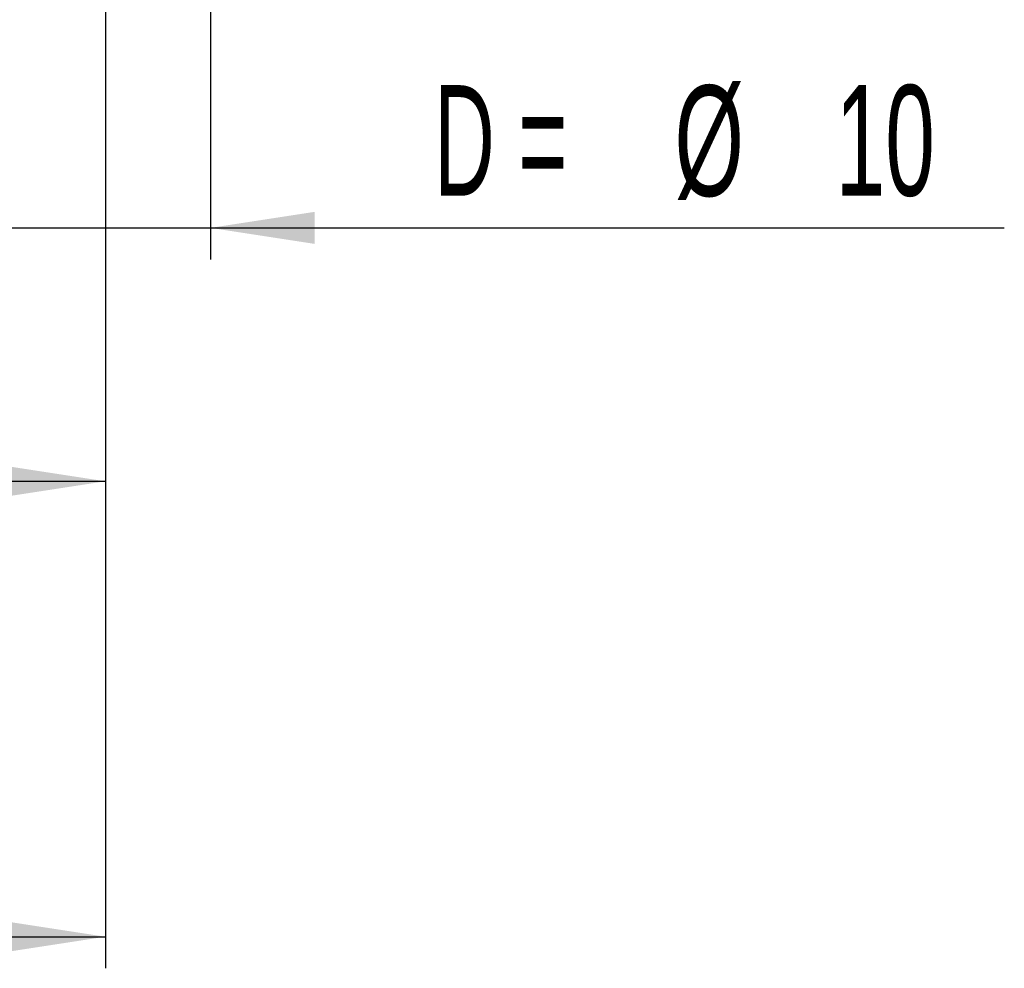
# Paper-space layout 'Blatt3' of a CAD drawing. Header units: millimetres. Extents: x 5 to 418, y 2 to 292.
# Tile 4 of 39: x 226 to 257, y 70 to 100. Entities that reach past the tile are written whole.
import ezdxf

# ---------------------------------------------------------------- set-up
doc = ezdxf.new("R2010")
doc.units = ezdxf.units.MM
doc.layers.add('SLD-0', color=7, linetype='Continuous')
doc.styles.add('SLDTEXTSTYLE1', font='TXT', dxfattribs={"width": 0.605})
doc.styles.add('SLDTEXTSTYLE3', font='TXT', dxfattribs={"width": 0.57})
doc.dimstyles.new('SLDDIMSTYLE2', dxfattribs={"dimtxt": 3.5, "dimasz": 3.302, "dimexe": 0, "dimexo": 0.0625, "dimgap": 0.875, "dimtad": 1, "dimlfac": 1.5, "dimrnd": 1e-09, "dimzin": 12, "dimdsep": 46, "dimtxsty": 'SLDTEXTSTYLE1', "dimsah": 1, "dimcen": 0.09, "dimadec": 0, "dimazin": 3, "dimtfac": 1, "dimtmove": 0, "dimatfit": 0, "dimfxl": 1, "dimfrac": 2, "dimtolj": 1, "dimtzin": 12, "dimarcsym": 0})
doc.dimstyles.new('SLDDIMSTYLE5', dxfattribs={"dimtxt": 3.5, "dimasz": 3.302, "dimexe": 0, "dimexo": 0.0625, "dimgap": 0.875, "dimtad": 1, "dimlfac": 1.5, "dimrnd": 1e-09, "dimzin": 12, "dimdsep": 46, "dimtxsty": 'SLDTEXTSTYLE1', "dimsah": 1, "dimcen": 0.09, "dimadec": 0, "dimazin": 3, "dimtfac": 1, "dimtofl": 0, "dimtmove": 0, "dimatfit": 3, "dimfxl": 1, "dimfrac": 2, "dimtolj": 1, "dimtzin": 12, "dimarcsym": 0})

# ---------------------------------------------------------------- blocks, each defined once
blk = doc.blocks.new('_D_13')
at = {"layer": 'SLD-0', "color": 7}
for p, q in [((180.443, 118.669), (180.443, 84.469)), ((228.443, 113.335), (228.443, 84.469)), ((180.443, 85.469), (228.443, 85.469))]:
    blk.add_line(p, q, dxfattribs=at)
for centre, start, end in [((207.141, 88.154), 153.4349, 206.5651), ((201.745, 88.154), 333.4349, 26.5651)]:
    blk.add_arc(centre, 6.006, start, end, dxfattribs=at)
for points in [[(180.443, 85.469), (183.745, 84.961), (183.745, 85.977)], [(228.443, 85.469), (225.141, 85.977), (225.141, 84.961)]]:
    blk.add_solid(points, dxfattribs=at)
at = {"layer": 'SLD-0', "color": 7, "insert": (201.769, 89.98), "char_height": 3.5, "attachment_point": 1, "style": 'SLDTEXTSTYLE1'}
blk.add_mtext('72', dxfattribs=at)
blk = doc.blocks.new('_D_14')
at = {"layer": 'SLD-0', "color": 7}
for p, q in [((225.109, 118.669), (225.109, 92.496)), ((231.776, 118.669), (231.776, 92.496)), ((225.109, 93.496), (218.759, 93.496)), ((225.109, 93.496), (231.776, 93.496)), ((231.776, 93.496), (256.924, 93.496))]:
    blk.add_line(p, q, dxfattribs=at)
for points in [[(225.109, 93.496), (221.807, 94.004), (221.807, 92.988)], [(231.776, 93.496), (235.078, 92.988), (235.078, 94.004)]]:
    blk.add_solid(points, dxfattribs=at)
at = {"layer": 'SLD-0', "color": 7, "char_height": 3.5, "attachment_point": 1}
for s, insert, style in [('D =', (238.856, 98.017), 'SLDTEXTSTYLE3'), ('%%c', (246.474, 98.007), 'SLDTEXTSTYLE1'), ('10', (251.577, 98.017), 'SLDTEXTSTYLE1')]:
    blk.add_mtext(s, dxfattribs=dict(at, insert=insert, style=style))
blk = doc.blocks.new('_D_15')
at = {"layer": 'SLD-0', "color": 7}
for p, q in [((146.109, 140.802), (146.109, 70.044)), ((228.443, 118.669), (228.443, 70.044)), ((146.109, 71.044), (228.443, 71.044))]:
    blk.add_line(p, q, dxfattribs=at)
for points in [[(146.109, 71.044), (149.411, 70.536), (149.411, 71.552)], [(228.443, 71.044), (225.141, 71.552), (225.141, 70.536)]]:
    blk.add_solid(points, dxfattribs=at)
at = {"layer": 'SLD-0', "color": 7, "insert": (181.261, 75.556), "char_height": 3.5, "attachment_point": 1, "style": 'SLDTEXTSTYLE1'}
blk.add_mtext('123,5', dxfattribs=at)

psp = doc.layouts.new('Blatt3')

# ---------------------------------------------------------------- dimensions: what is measured, and where the dimension line sits
at = {"layer": 'SLD-0', "color": 7}
dim = psp.add_linear_dim(base=(228.4428, 71.0439), p1=(146.1095, 140.8018), p2=(228.4428, 118.6685), dimstyle='SLDDIMSTYLE5', dxfattribs=at)
dim.commit()
dim.dimension.update_dxf_attribs({"geometry": '_D_15', "text_midpoint": (187.2761, 71.0439), "dimtype": 160})
for base, p1, p2, text, dimstyle, picture, middle in [((228.4428, 85.4685), (180.4428, 118.6685), (228.4428, 113.3352), '(<>)', 'SLDDIMSTYLE5', '_D_13', (204.4428, 85.4685)), ((231.7761, 93.4958), (225.1095, 118.6685), (231.7761, 118.6685), 'D =%%c<>', 'SLDDIMSTYLE2', '_D_14', (247.8902, 93.4958))]:
    dim = psp.add_linear_dim(base=base, p1=p1, p2=p2, text=text, dimstyle=dimstyle, dxfattribs=at)
    dim.commit()
    dim.dimension.update_dxf_attribs({"geometry": picture, "text_midpoint": middle, "dimtype": 160})

doc.saveas('drawing.dxf')
